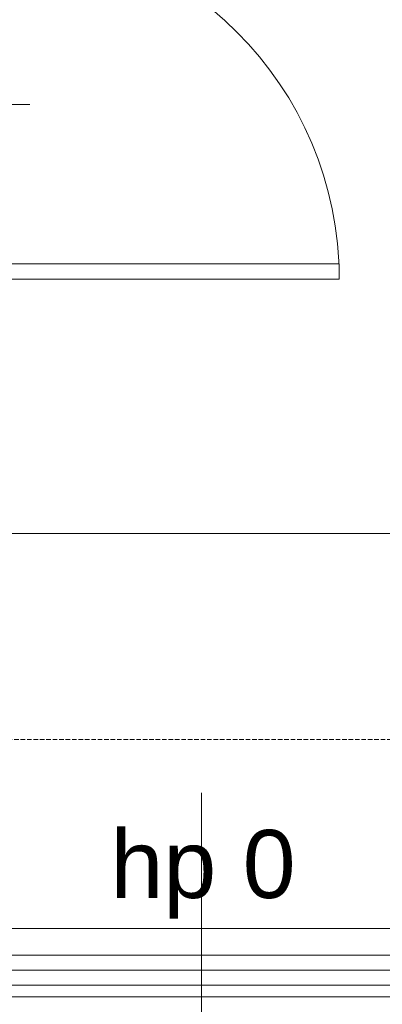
# Model space of a CAD drawing. Extents: x -7314 to 11761, y 144 to 9383.
# Tile 29 of 193: x 2826 to 2922, y 717 to 977. Entities that reach past the tile are written whole.
import ezdxf
from ezdxf.xclip import XClip

# ---------------------------------------------------------------- set-up
doc = ezdxf.new("R2010")
doc.units = 0
doc.header["$MEASUREMENT"] = 0
doc.header["$XCLIPFRAME"] = 0
for name, pattern in [('Krawędzie ukryte', [68, 48, -20]), ('Przerywana gęsta', [36, 24, -12]), ('Wipeout_Contour', [20000, 0, -20000])]:
    doc.linetypes.add(name, pattern=pattern)
for name, color, linetype in [('FORMA - Arch 01 - 220-A Ściany', 7, 'Continuous'), ('FORMA - Arch 01 - 410-K Osie', 7, 'Continuous'), ('FORMA - Arch 02 - Strefy', 7, 'Continuous'), ('FORMA - Arch 04 - Wymiary ogólne', 7, 'Continuous')]:
    doc.layers.add(name, color=color, linetype=linetype)
doc.styles.add('STYL_AUTOMATYCZNY_2', font='arial.ttf')

# ---------------------------------------------------------------- blocks, each defined once
blk = doc.blocks.new('Rysunek_1_1', base_point=(4185.3, -5972.4))
at = {"color": 7, "linetype": 'Continuous', "lineweight": 13, "ltscale": 0.025}
for p, q in [((2799.54, 736.9), (2948.54, 736.9)), ((2799.04, 718.9), (2949.04, 718.9))]:
    blk.add_line(p, q, dxfattribs=at)
at = {"color": 7, "linetype": 'Przerywana gęsta', "lineweight": 13, "ltscale": 0.025}
blk.add_line((2799.04, 721.9), (2949.04, 721.9), dxfattribs=at)
at = {"layer": 'FORMA - Arch 01 - 220-A Ściany', "color": 7, "linetype": 'Continuous', "lineweight": 15, "ltscale": 0.025}
blk.add_line((2737.08, 954.92), (2828.7, 954.92), dxfattribs=at)
at = {"layer": 'FORMA - Arch 01 - 220-A Ściany', "color": 7, "linetype": 'Continuous', "lineweight": 13, "ltscale": 0.025}
blk.add_arc((2818.11, 908.72), 92.4, 0, 90, dxfattribs=at)
at = {"layer": 'FORMA - Arch 01 - 410-K Osie', "color": 7, "linetype": 'Krawędzie ukryte', "lineweight": 13, "ltscale": 0.025}
blk.add_line((3420.76, 786.9), (587.6, 786.9), dxfattribs=at)
at = {"layer": 'FORMA - Arch 04 - Wymiary ogólne', "color": 154, "linetype": 'Continuous', "lineweight": 13, "ltscale": 0.025}
blk.add_line((3398.04, 841.42), (2820.61, 841.42), dxfattribs=at)
at = {"color": 7, "linetype": 'Continuous', "lineweight": 13, "insert": (2850.02, 739.57), "char_height": 18, "attachment_point": 7, "style": 'STYL_AUTOMATYCZNY_2'}
blk.add_mtext('\\A1;{\\pql;\\pt0;\\fArial|b0|i0|c238|p0;\\W1.000000;hp 0\\fArial|b0|i0|c238|p0;\\W1.000000;\\A1{\\H.66x;\\S^  ;}\\fArial|b0|i0|c238|p0;\\W1.000000;\\fArial|b0|i0|c238|p0;\\W1.000000;}', dxfattribs=at)
at = {"layer": 'FORMA - Arch 02 - Strefy', "color": 7, "linetype": 'Continuous', "lineweight": 13, "insert": (2855.35, 1066.97), "char_height": 20, "attachment_point": 1, "style": 'STYL_AUTOMATYCZNY_2'}
blk.add_mtext('\\A1;{\\pql;\\pt0,460;\\fArial|b0|i0|c238|p0;\\W1.000000;A: 3,08\\fArial|b0|i0|c238|p0;\\W1.000000;\\A1{\\H.66x;\\S^  ;}\\fArial|b0|i0|c238|p0;\\W1.000000; m\\fArial|b0|i0|c238|p0;\\W1.000000;\\A1{\\H.66x;\\S2^  ;}}', dxfattribs=at)
at = {"color": 254, "linetype": 'Wipeout_Contour', "lineweight": 0, "ltscale": 11857.376351}
blk.add_wipeout([(2803.04, 721.9), (2945.04, 721.9), (2945.04, 729.9), (2803.04, 729.9)], dxfattribs=at)
at = {"color": 254, "linetype": 'Wipeout_Contour', "lineweight": 0, "ltscale": 12022.534742}
blk.add_wipeout([(2910.51, 908.72), (2910.51, 912.72), (2818.11, 912.72), (2818.11, 908.72)], dxfattribs=at).dxf.layer = 'FORMA - Arch 01 - 220-A Ściany'
at = {"color": 7, "linetype": 'Continuous', "lineweight": 15, "ltscale": 0.025}
blk.add_line((2874.04, 611.9), (2874.04, 772.81), dxfattribs=at)
at = {"color": 7, "linetype": 'Continuous', "lineweight": 13, "ltscale": 0.025}
for p, q in [((2945.04, 729.9), (2803.04, 729.9)), ((2803.04, 725.9), (2945.04, 725.9)), ((2803.04, 721.9), (2945.04, 721.9))]:
    blk.add_line(p, q, dxfattribs=at)
at = {"layer": 'FORMA - Arch 01 - 220-A Ściany', "color": 7, "linetype": 'Continuous', "lineweight": 13, "ltscale": 0.025}
for p, q in [((2818.11, 912.72), (2910.51, 912.72)), ((2910.51, 912.72), (2910.51, 908.72)), ((2910.51, 908.72), (2818.11, 908.72))]:
    blk.add_line(p, q, dxfattribs=at)
at = {"color": 7, "linetype": 'Continuous', "lineweight": 13, "insert": (2901.35, 662.59), "char_height": 18, "attachment_point": 7, "rotation": 90, "style": 'STYL_AUTOMATYCZNY_2'}
blk.add_mtext('\\A1;{\\pql;\\pt0;\\fArial|b0|i0|c238|p0;\\W1.000000;350\\fArial|b0|i0|c238|p0;\\W1.000000;\\A1{\\H.66x;\\S^  ;}\\fArial|b0|i0|c238|p0;\\W1.000000;\\fArial|b0|i0|c238|p0;\\W1.000000;}', dxfattribs=at)

msp = doc.modelspace()

# ---------------------------------------------------------------- block references
at = {"lineweight": 20}
ref = msp.add_blockref('Rysunek_1_1', (4185.29965, -5972.39804), dxfattribs=at)
XClip(ref).set_block_clipping_path([(254.0251470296, 246.5573808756), (9689.7973583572, 9358.9497337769)])

doc.saveas('drawing.dxf')
